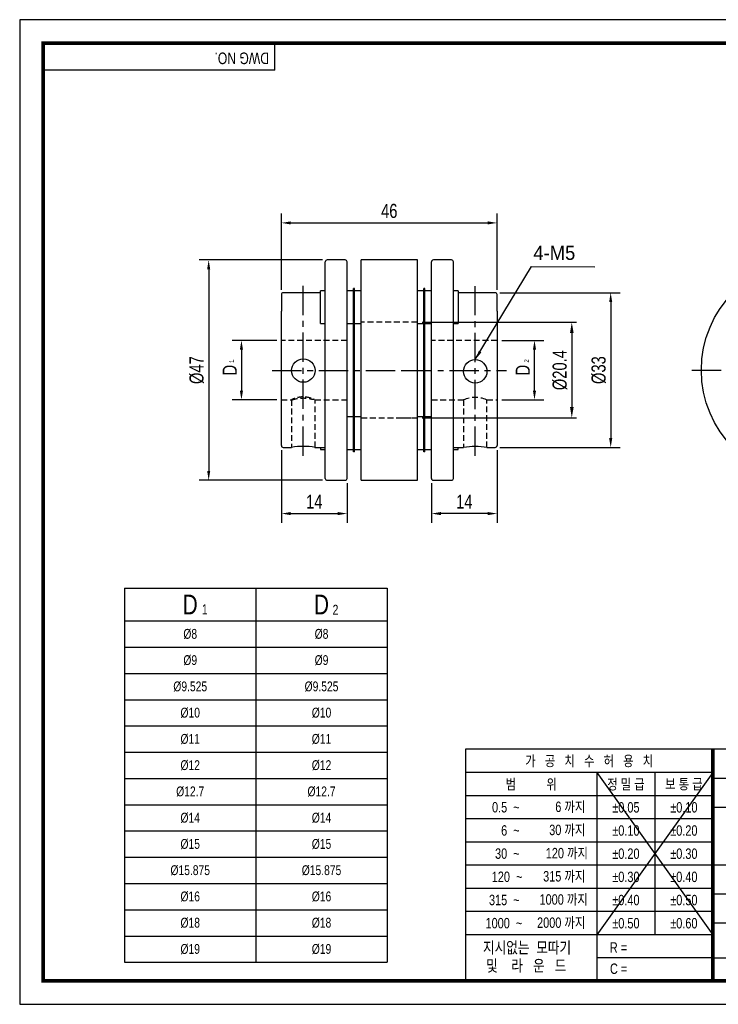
# Model space of a CAD drawing. Header units: millimetres. Extents: x 0 to 297, y 0 to 210.
# Tile 1 of 2: x 0 to 149, y 0 to 210. Entities that reach past the tile are written whole.
import ezdxf
from ezdxf.enums import TextEntityAlignment as Align

# ---------------------------------------------------------------- set-up
doc = ezdxf.new("R2010")
doc.units = ezdxf.units.MM
doc.header["$LTSCALE"] = 5
for name, pattern in [('CENTER', [2, 1.25, -0.25, 0.25, -0.25]), ('CENTER2', [1.125, 0.75, -0.125, 0.125, -0.125]), ('DASHED', [0.75, 0.5, -0.25]), ('HIDDEN', [0.375, 0.25, -0.125]), ('HIDDEN2', [0.1875, 0.125, -0.0625]), ('PHANTOM2', [1.25, 0.625, -0.125, 0.125, -0.125, 0.125, -0.125])]:
    doc.linetypes.add(name, pattern=pattern)
doc.layers.get('0').update_dxf_attribs({"linetype": 'CONTINUOUS'})
doc.layers.get('Defpoints').update_dxf_attribs({"linetype": 'CONTINUOUS'})
for name, color, linetype in [('BM', 2, 'CONTINUOUS'), ('C', 1, 'CENTER2'), ('CT', 1, 'CENTER'), ('D', 7, 'CONTINUOUS'), ('DIM', 7, 'CONTINUOUS'), ('H', 3, 'HIDDEN'), ('HD', 4, 'DASHED'), ('P', 4, 'PHANTOM2')]:
    doc.layers.add(name, color=color, linetype=linetype)
doc.styles.get("Standard").update_dxf_attribs({"font": 'Gulim.ttf', "width": 0.8, "height": 3})
doc.dimstyles.new('LIM', dxfattribs={"dimtxt": 2, "dimasz": 2, "dimexe": 2, "dimexo": 1, "dimgap": 1, "dimtad": 1, "dimdec": 3, "dimzin": 9, "dimdsep": 46, "dimtxsty": 'Standard', "dimcen": 3, "dimclrd": 1, "dimclre": 1, "dimadec": 0, "dimazin": 0, "dimtfac": 1, "dimtdec": 3, "dimtmove": 0, "dimatfit": 3, "dimfxl": 0, "dimtolj": 1, "dimtzin": 0, "dimarcsym": 0})
doc.dimstyles.get("Standard").update_dxf_attribs({"dimtxt": 0.18, "dimasz": 0.18, "dimexe": 0.18, "dimexo": 0.0625, "dimgap": 0.09, "dimtad": 0, "dimtih": 1, "dimtoh": 1, "dimdec": 4, "dimzin": 0, "dimdsep": 46, "dimtxsty": 'Standard', "dimcen": 0.09, "dimadec": 0, "dimazin": 0, "dimtfac": 1, "dimtdec": 4, "dimtofl": 0, "dimtmove": 0, "dimatfit": 3, "dimfxl": 0, "dimtolj": 1, "dimtzin": 0, "dimarcsym": 0})

# ---------------------------------------------------------------- blocks, each defined once
blk = doc.blocks.new('*D36')
at = {"layer": 'Defpoints', "color": 0}
for p in [(101.81, 166.66), (55.81, 151.36), (101.81, 151.36)]:
    blk.add_point(p, dxfattribs=at)
at = {"layer": 'DIM', "color": 1, "lineweight": -2}
for p, q in [((55.81, 152.36), (55.81, 168.66)), ((101.81, 152.36), (101.81, 168.66)), ((57.81, 166.66), (99.81, 166.66))]:
    blk.add_line(p, q, dxfattribs=at)
at = {"layer": 'DIM', "color": 1}
for points in [[(57.81, 166.99), (57.81, 166.33), (55.81, 166.66)], [(99.81, 166.99), (99.81, 166.33), (101.81, 166.66)]]:
    blk.add_solid(points, dxfattribs=at)
at = {"layer": 'DIM', "color": 0, "insert": (78.81, 169.2), "char_height": 3, "attachment_point": 5}
blk.add_mtext('\\A1;46', dxfattribs=at)
blk = doc.blocks.new('*D37')
at = {"layer": 'Defpoints', "color": 0}
for p in [(101.81, 119.16), (87.81, 112.16), (87.81, 104.66)]:
    blk.add_point(p, dxfattribs=at)
at = {"layer": 'DIM', "color": 1, "lineweight": -2}
for p, q in [((101.81, 118.16), (101.81, 102.66)), ((87.81, 111.16), (87.81, 102.66)), ((99.81, 104.66), (89.81, 104.66))]:
    blk.add_line(p, q, dxfattribs=at)
at = {"layer": 'DIM', "color": 1}
for points in [[(89.81, 105), (89.81, 104.33), (87.81, 104.66)], [(99.81, 105), (99.81, 104.33), (101.81, 104.66)]]:
    blk.add_solid(points, dxfattribs=at)
at = {"layer": 'DIM', "color": 0, "insert": (94.81, 107.21), "char_height": 3, "attachment_point": 5}
blk.add_mtext('\\A1;14', dxfattribs=at)
blk = doc.blocks.new('*D38')
at = {"layer": 'Defpoints', "color": 0}
for p in [(65.54, 158.76), (40.3, 111.76), (65.54, 111.76)]:
    blk.add_point(p, dxfattribs=at)
at = {"layer": 'DIM', "color": 1, "lineweight": -2}
for p, q in [((64.54, 158.76), (38.3, 158.76)), ((40.3, 156.76), (40.3, 113.76)), ((64.54, 111.76), (38.3, 111.76))]:
    blk.add_line(p, q, dxfattribs=at)
at = {"layer": 'DIM', "color": 1}
for points in [[(39.97, 156.76), (40.63, 156.76), (40.3, 158.76)], [(39.97, 113.76), (40.63, 113.76), (40.3, 111.76)]]:
    blk.add_solid(points, dxfattribs=at)
at = {"layer": 'DIM', "color": 0, "insert": (37.76, 135.26), "char_height": 3, "attachment_point": 5, "rotation": 90}
blk.add_mtext('\\A1;%%C47', dxfattribs=at)
blk = doc.blocks.new('*D39')
at = {"layer": 'Defpoints', "color": 0}
for p in [(55.81, 119.16), (69.81, 112.16), (69.81, 104.66)]:
    blk.add_point(p, dxfattribs=at)
at = {"layer": 'DIM', "color": 1, "lineweight": -2}
for p, q in [((55.81, 118.16), (55.81, 102.66)), ((69.81, 111.16), (69.81, 102.66)), ((57.81, 104.66), (67.81, 104.66))]:
    blk.add_line(p, q, dxfattribs=at)
at = {"layer": 'DIM', "color": 1}
for points in [[(57.81, 105), (57.81, 104.33), (55.81, 104.66)], [(67.81, 105), (67.81, 104.33), (69.81, 104.66)]]:
    blk.add_solid(points, dxfattribs=at)
at = {"layer": 'DIM', "color": 0, "insert": (62.81, 107.21), "char_height": 3, "attachment_point": 5}
blk.add_mtext('\\A1;14', dxfattribs=at)
blk = doc.blocks.new('*D33')
at = {"layer": 'Defpoints', "color": 0}
for p in [(55.81, 141.61), (47.29, 128.91), (55.81, 128.91)]:
    blk.add_point(p, dxfattribs=at)
at = {"layer": 'DIM', "color": 1, "lineweight": -2}
for p, q in [((54.81, 141.61), (45.29, 141.61)), ((47.29, 139.61), (47.29, 130.91)), ((54.81, 128.91), (45.29, 128.91))]:
    blk.add_line(p, q, dxfattribs=at)
at = {"layer": 'DIM', "color": 1}
for points in [[(46.95, 139.61), (47.62, 139.61), (47.29, 141.61)], [(46.95, 130.91), (47.62, 130.91), (47.29, 128.91)]]:
    blk.add_solid(points, dxfattribs=at)
at = {"layer": 'DIM', "color": 0, "insert": (44.78, 135.26), "char_height": 3, "attachment_point": 5, "rotation": 90}
blk.add_mtext('\\A1;D', dxfattribs=at)
blk = doc.blocks.new('*D34')
at = {"layer": 'Defpoints', "color": 0}
for p in [(101.41, 151.76), (101.41, 118.76), (126.02, 118.76)]:
    blk.add_point(p, dxfattribs=at)
at = {"layer": 'DIM', "color": 1, "lineweight": -2}
for p, q in [((102.41, 151.76), (128.02, 151.76)), ((126.02, 149.76), (126.02, 120.76)), ((102.41, 118.76), (128.02, 118.76))]:
    blk.add_line(p, q, dxfattribs=at)
at = {"layer": 'DIM', "color": 1}
for points in [[(125.69, 149.76), (126.36, 149.76), (126.02, 151.76)], [(125.69, 120.76), (126.36, 120.76), (126.02, 118.76)]]:
    blk.add_solid(points, dxfattribs=at)
at = {"layer": 'DIM', "color": 0, "insert": (123.49, 135.26), "char_height": 3, "attachment_point": 5, "rotation": 90}
blk.add_mtext('\\A1;%%C33', dxfattribs=at)
blk = doc.blocks.new('*D35')
at = {"layer": 'Defpoints', "color": 0}
for p in [(101.81, 141.61), (109.77, 141.61), (101.81, 128.91)]:
    blk.add_point(p, dxfattribs=at)
at = {"layer": 'DIM', "color": 1, "lineweight": -2}
for p, q in [((102.81, 141.61), (111.77, 141.61)), ((109.77, 130.91), (109.77, 139.61)), ((102.81, 128.91), (111.77, 128.91))]:
    blk.add_line(p, q, dxfattribs=at)
at = {"layer": 'DIM', "color": 1}
for points in [[(109.44, 139.61), (110.11, 139.61), (109.77, 141.61)], [(109.44, 130.91), (110.11, 130.91), (109.77, 128.91)]]:
    blk.add_solid(points, dxfattribs=at)
at = {"layer": 'DIM', "color": 0, "insert": (107.27, 135.26), "char_height": 3, "attachment_point": 5, "rotation": 90}
blk.add_mtext('\\A1;D', dxfattribs=at)
blk = doc.blocks.new('*D42')
at = {"layer": 'D', "color": 1, "lineweight": -2}
for p, q in [((85.81, 145.46), (118.73, 145.46)), ((117.73, 143.16), (117.73, 127.36)), ((85.81, 125.06), (118.73, 125.06))]:
    blk.add_line(p, q, dxfattribs=at)
at = {"layer": 'D', "color": 1}
for points in [[(117.35, 143.16), (118.12, 143.16), (117.73, 145.46)], [(117.35, 127.36), (118.12, 127.36), (117.73, 125.06)]]:
    blk.add_solid(points, dxfattribs=at)
at = {"layer": 'Defpoints', "color": 0}
for p in [(84.81, 145.46), (84.81, 125.06), (117.73, 125.06)]:
    blk.add_point(p, dxfattribs=at)
at = {"layer": 'D', "insert": (115.19, 135.26), "char_height": 3, "attachment_point": 5, "rotation": 90}
blk.add_mtext('\\A1;%%C20.4', dxfattribs=at)

msp = doc.modelspace()

# ---------------------------------------------------------------- linework, layer by layer
for p, q in [((54.43705, 199.23234), (54.43705, 205)), ((54.43705, 199.23234), (5, 199.23234)), ((22.36248, 88.76786), (78.36248, 88.76786)), ((22.36248, 88.76786), (22.36248, 8.96786)), ((78.36248, 88.76786), (78.36248, 8.96786)), ((95.07575, 54.43705), (95.07575, 5)), ((147.8086, 54.43705), (95.07575, 54.43705)), ((292, 54.43705), (147.8086, 54.43705)), ((147.8086, 54.43705), (147.8086, 5)), ((147.8086, 49.42948), (95.07575, 49.42948)), ((147.8086, 49.42948), (123.09008, 14.82355)), ((123.09008, 49.42948), (147.8086, 14.82355)), ((123.09008, 49.42948), (123.09008, 5)), ((135.44934, 49.42948), (135.44934, 14.82355)), ((147.8086, 48.25742), (292, 48.25742)), ((147.8086, 44.48577), (95.07575, 44.48577)), ((147.8086, 42.07779), (292, 42.07779)), ((147.8086, 39.54207), (95.07575, 39.54207)), ((147.8086, 34.59837), (95.07575, 34.59837)), ((147.8086, 29.65466), (95.07575, 29.65466)), ((147.8086, 29.71852), (292, 29.71852)), ((147.8086, 24.71096), (95.07575, 24.71096)), ((147.8086, 23.53889), (221.96418, 23.53889)), ((147.8086, 19.76725), (95.07575, 19.76725)), ((147.8086, 17.35926), (292, 17.35926)), ((147.8086, 14.82355), (95.07575, 14.82355)), ((22.36248, 8.96786), (78.36248, 8.96786)), ((147.8086, 9.87984), (123.09008, 9.87984)), ((147.8086, 9.87984), (221.96418, 9.87984))]:
    msp.add_line(p, q)
at = {"color": 4}
for p, q in [((50.36248, 88.76786), (50.36248, 8.96786)), ((22.36248, 81.76786), (78.36248, 81.76786))]:
    msp.add_line(p, q, dxfattribs=at)
at = {"color": 1}
for p, q in [((22.36248, 76.16786), (78.36248, 76.16786)), ((22.36248, 70.56786), (78.36248, 70.56786)), ((22.36248, 64.96786), (78.36248, 64.96786)), ((22.36248, 59.36786), (78.36248, 59.36786)), ((22.36248, 53.76786), (78.36248, 53.76786)), ((22.36248, 48.16786), (78.36248, 48.16786)), ((22.36248, 42.56786), (78.36248, 42.56786)), ((22.36248, 36.96786), (78.36248, 36.96786)), ((22.36248, 31.36786), (78.36248, 31.36786)), ((22.36248, 25.76786), (78.36248, 25.76786)), ((22.36248, 20.16786), (78.36248, 20.16786)), ((22.36248, 14.56786), (78.36248, 14.56786))]:
    msp.add_line(p, q, dxfattribs=at)
msp.add_lwpolyline([(297, 210), (0, 210), (0, 0), (297, 0)], close=True)
msp.add_lwpolyline([(292, 205, 0.8, 0.8, 0), (5, 205, 0.8, 0.8, 0), (5, 5, 0.8, 0.8, 0), (292, 5, 0.8, 0.8, 0)], format="xyseb", close=True)
at = {"const_width": 0.82395}
msp.add_lwpolyline([(147.8086, 5), (147.8086, 54.43705)], dxfattribs=at)
at = {"layer": 'BM', "linetype": 'Continuous'}
for p, q in [((65.14423, 112.16091), (65.14423, 158.36091)), ((69.4109, 158.76091), (65.54423, 158.76091)), ((69.8109, 112.16091), (69.8109, 158.36091)), ((72.8109, 111.76091), (72.8109, 158.76091)), ((84.8109, 158.76091), (72.8109, 158.76091)), ((84.8109, 158.76091), (81.64959, 158.76091)), ((84.8109, 111.76091), (84.8109, 158.76091)), ((87.8109, 112.16091), (87.8109, 158.36091)), ((92.07756, 158.76091), (88.2109, 158.76091)), ((92.47756, 112.16091), (92.47756, 158.36091)), ((55.8109, 151.36091), (55.8109, 147.84739)), ((64.14423, 151.76091), (56.2109, 151.76091)), ((64.14423, 145.19594), (64.14423, 152.19594)), ((65.14423, 152.19594), (64.14423, 152.19594)), ((71.2109, 152.19594), (69.8109, 152.19594)), ((71.2109, 148.69594), (71.2109, 152.69594)), ((71.4109, 152.69594), (71.2109, 152.69594)), ((71.4109, 148.69594), (71.4109, 152.69594)), ((72.8109, 152.19594), (71.4109, 152.19594)), ((86.2109, 152.19594), (84.8109, 152.19594)), ((86.2109, 148.69594), (86.2109, 152.69594)), ((86.4109, 152.69594), (86.2109, 152.69594)), ((86.4109, 148.69594), (86.4109, 152.69594)), ((87.8109, 152.19594), (86.4109, 152.19594)), ((93.47756, 152.19594), (92.47756, 152.19594)), ((93.47756, 152.19594), (93.47756, 145.19594)), ((101.4109, 151.76091), (93.47756, 151.76091)), ((101.8109, 147.84739), (101.8109, 151.36091)), ((55.8109, 145.30036), (55.8109, 147.84739)), ((71.2109, 121.82588), (71.2109, 148.69594)), ((71.4109, 121.82588), (71.4109, 148.69594)), ((86.2109, 121.82588), (86.2109, 148.69594)), ((86.4109, 121.82588), (86.4109, 148.69594)), ((101.8109, 147.84739), (101.8109, 145.30036)), ((55.8109, 119.16091), (55.8109, 145.30036)), ((64.14423, 145.19594), (65.14423, 145.19594)), ((69.8109, 145.19594), (71.2109, 145.19594)), ((71.4109, 145.19594), (72.8109, 145.19594)), ((84.8109, 145.19594), (86.2109, 145.19594)), ((86.4109, 145.19594), (87.8109, 145.19594)), ((92.47756, 145.19594), (93.47756, 145.19594)), ((101.8109, 145.30036), (101.8109, 119.16091)), ((71.2109, 125.32588), (69.8109, 125.32588)), ((72.8109, 125.32588), (71.4109, 125.32588)), ((86.2109, 125.32588), (84.8109, 125.32588)), ((87.8109, 125.32588), (86.4109, 125.32588)), ((71.2109, 117.82588), (71.2109, 121.82588)), ((71.4109, 117.82588), (71.4109, 121.82588)), ((86.2109, 117.82588), (86.2109, 121.82588)), ((86.4109, 117.82588), (86.4109, 121.82588)), ((56.2109, 118.76091), (57.99245, 118.76091)), ((62.95454, 118.76091), (65.14423, 118.76091)), ((64.14423, 118.76091), (64.14423, 118.32588)), ((64.14423, 118.32588), (65.14423, 118.32588)), ((69.8109, 118.32588), (71.2109, 118.32588)), ((71.4109, 117.82588), (71.2109, 117.82588)), ((71.4109, 118.32588), (72.8109, 118.32588)), ((84.8109, 118.32588), (86.2109, 118.32588)), ((86.4109, 117.82588), (86.2109, 117.82588)), ((86.4109, 118.32588), (87.8109, 118.32588)), ((92.47756, 118.76091), (94.65332, 118.76091)), ((92.47756, 118.32588), (93.47756, 118.32588)), ((93.47756, 118.32588), (93.47756, 118.76091)), ((99.63869, 118.76091), (101.4109, 118.76091)), ((65.54423, 111.76091), (69.4109, 111.76091)), ((72.8109, 111.76091), (84.8109, 111.76091)), ((81.64959, 111.76091), (84.8109, 111.76091)), ((88.2109, 111.76091), (92.07756, 111.76091))]:
    msp.add_line(p, q, dxfattribs=at)
at = {"layer": 'BM', "linetype": 'HIDDEN2'}
msp.add_line((71.2109, 145.19594), (71.4109, 145.19594), dxfattribs=at)
at = {"layer": 'BM', "linetype": 'Continuous'}
for centre, radius in [((168.85614, 135.26091), 23.5), ((60.47756, 135.16217), 2.5), ((97.14423, 134.9943), 2.5)]:
    msp.add_circle(centre, radius, dxfattribs=at)
for centre, radius, start, end in [((65.54423, 158.36091), 0.4, 90, 180), ((69.4109, 158.36091), 0.4, 0, 90), ((88.2109, 158.36091), 0.4, 90, 180), ((92.07756, 158.36091), 0.4, 0, 90), ((56.2109, 151.36091), 0.4, 90, 180), ((101.4109, 151.36091), 0.4, 0, 90), ((56.2109, 119.16091), 0.4, 180, 270), ((60.47755, 105.70341), 13.29661, 79.1629344, 100.8369817), ((97.14416, 102.39748), 16.5536, 81.3134527, 98.6860559), ((101.4109, 119.16091), 0.4, 270, 0), ((65.54423, 112.16091), 0.4, 180, 270), ((69.4109, 112.16091), 0.4, 270, 0), ((88.2109, 112.16091), 0.4, 180, 270), ((92.07756, 112.16091), 0.4, 270, 0)]:
    msp.add_arc(centre, radius, start, end, dxfattribs=at)
at = {"layer": 'C'}
msp.add_line((147.8086, 49.42948), (147.8086, 49.39613), dxfattribs=at)
at = {"layer": 'CT'}
for p, q in [((60.47755, 117.00003), (60.47755, 153.76091)), ((97.14422, 116.95108), (97.14422, 153.76091)), ((53.8109, 135.16217), (84.8109, 135.16217)), ((81.64959, 135.16217), (103.8109, 135.16217)), ((143.35614, 135.26091), (194.35614, 135.26091))]:
    msp.add_line(p, q, dxfattribs=at)
at = {"layer": 'H'}
msp.add_line((147.8086, 49.31275), (147.8086, 49.27106), dxfattribs=at)
at = {"layer": 'HD', "linetype": 'HIDDEN'}
for p, q in [((84.8109, 145.46091), (72.8109, 145.46091)), ((84.8109, 145.46091), (81.64959, 145.46091)), ((69.8109, 141.61091), (55.8109, 141.61091)), ((101.8109, 141.61091), (87.8109, 141.61091)), ((55.8109, 128.91091), (57.99697, 128.91091)), ((57.97756, 128.92011), (57.97756, 118.76091)), ((62.96316, 128.91091), (69.8109, 128.91091)), ((62.97756, 118.76091), (62.97756, 128.91942)), ((87.8109, 128.91091), (94.64906, 128.91091)), ((94.64423, 128.91467), (94.64423, 118.76091)), ((99.63524, 128.91091), (101.8109, 128.91091)), ((99.64423, 118.76091), (99.64423, 128.91516)), ((72.8109, 125.06091), (84.8109, 125.06091)), ((81.64959, 125.06091), (84.8109, 125.06091))]:
    msp.add_line(p, q, dxfattribs=at)
at = {"layer": 'HD', "linetype": 'HIDDEN2'}
for p, q in [((71.4109, 141.61091), (71.2109, 141.61091)), ((86.4109, 141.61091), (86.2109, 141.61091)), ((71.2109, 128.91091), (71.4109, 128.91091)), ((86.2109, 128.91091), (86.4109, 128.91091))]:
    msp.add_line(p, q, dxfattribs=at)
at = {"layer": 'HD', "linetype": 'HIDDEN'}
for start, end in [(113.2126089, 113.2135354), (67.8182539, 113.2126089)]:
    msp.add_arc((97.14424, 123.08243), 6.34251, start, end, dxfattribs=at)
for points, knots in [([(60.47756, 129.54528), (59.80923, 129.54528), (59.16817, 129.40026), (58.25973, 129.09377), (57.98251, 128.94695), (57.97693, 128.91303), (57.98203, 128.91124), (57.99266, 128.91167)], [0, 0, 0, 0, 0.125, 0.125, 0.25, 0.25, 0.268077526, 0.268077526, 0.268077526, 0.268077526]), ([(58.0293, 128.9169), (58.12843, 128.93635), (58.36584, 129.00705), (59.16483, 129.20183), (59.81656, 129.31633), (61.13255, 129.31693), (61.78395, 129.20329), (62.71231, 128.97715), (62.51418, 129.1396), (62.97411, 128.9461), (62.69901, 129.09241), (61.78636, 129.4006), (61.1459, 129.54528), (60.47756, 129.54528)], [0.282739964, 0.282739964, 0.282739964, 0.282739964, 0.375, 0.375, 0.5, 0.5, 0.625, 0.625, 0.75, 0.75, 0.875, 0.875, 1, 1, 1, 1])]:
    msp.add_open_spline(points, degree=3, knots=knots, dxfattribs=at)
at = {"layer": 'P'}
msp.add_line((147.8086, 49.22104), (147.8086, 49.16267), dxfattribs=at)

# ---------------------------------------------------------------- texts
at = {"color": 0}
for s, insert, char_height, width, attachment_point in [('D', (36.36248, 85.26786), 4.2, 28, 5), ('D', (64.36248, 85.26786), 4.2, 28, 5), ('1', (38.8583, 85.29274), 2.1, 6.3, 1), ('2', (66.72868, 85.21228), 2.1, 3.36, 1), ('%%c8', (36.36248, 78.96786), 2.1, 28, 5), ('%%c8', (64.36248, 78.96786), 2.1, 28, 5), ('%%c9', (36.36248, 73.36786), 2.1, 28, 5), ('%%c9', (64.36248, 73.36786), 2.1, 28, 5), ('%%c9.525', (36.36248, 67.76786), 2.1, 28, 5), ('%%c9.525', (64.36248, 67.76786), 2.1, 28, 5), ('%%c10', (36.36248, 62.16786), 2.1, 28, 5), ('%%c10', (64.36248, 62.16786), 2.1, 28, 5), ('%%c11', (36.36248, 56.56786), 2.1, 28, 5), ('%%c11', (64.36248, 56.56786), 2.1, 28, 5), ('%%c12', (36.36248, 50.96786), 2.1, 28, 5), ('%%c12', (64.36248, 50.96786), 2.1, 28, 5), ('%%c12.7', (36.36248, 45.36786), 2.1, 28, 5), ('%%c12.7', (64.36248, 45.36786), 2.1, 28, 5), ('%%c14', (36.36248, 39.76786), 2.1, 28, 5), ('%%c14', (64.36248, 39.76786), 2.1, 28, 5), ('%%c15', (36.36248, 34.16786), 2.1, 28, 5), ('%%c15', (64.36248, 34.16786), 2.1, 28, 5), ('%%c15.875', (36.36248, 28.56786), 2.1, 28, 5), ('%%c15.875', (64.36248, 28.56786), 2.1, 28, 5), ('%%c16', (36.36248, 22.96786), 2.1, 28, 5), ('%%c16', (64.36248, 22.96786), 2.1, 28, 5), ('%%c18', (36.36248, 17.36786), 2.1, 28, 5), ('%%c18', (64.36248, 17.36786), 2.1, 28, 5), ('%%c19', (36.36248, 11.76786), 2.1, 28, 5), ('%%c19', (64.36248, 11.76786), 2.1, 28, 5)]:
    msp.add_mtext(s, dxfattribs=dict(at, insert=insert, char_height=char_height, width=width, attachment_point=attachment_point))
at = {"layer": 'D', "width": 0.8}
msp.add_text('DWG NO.', height=2.471852, rotation=180, dxfattribs=at).set_placement((53.16809, 203.00065))
for s, height, p in [('가   공   치   수   허   용   치', 2.2246672, (121.44218, 51.93326)), ('범          위', 2.2246672, (109.08292, 46.95763)), ('정 밀 급', 2.224667, (129.26971, 46.95763)), ('보 통 급', 2.224667, (141.62897, 46.95763)), ('%%p0.05', 2.224667, (129.26971, 42.01392)), ('%%p0.10', 2.224667, (141.62897, 42.01392)), ('%%p0.10', 2.224667, (129.26971, 37.07022)), ('%%p0.20', 2.224667, (141.62897, 37.07022)), ('%%p0.20', 2.224667, (129.26971, 32.12651)), ('%%p0.30', 2.224667, (141.62897, 32.12651)), ('%%p0.30', 2.224667, (129.26971, 27.18281)), ('%%p0.40', 2.224667, (141.62897, 27.18281)), ('%%p0.40', 2.224667, (129.26971, 22.2391)), ('%%p0.50', 2.224667, (141.62897, 22.2391)), ('%%p0.50', 2.224667, (129.26971, 17.2954)), ('%%p0.60', 2.224667, (141.62897, 17.2954))]:
    msp.add_text(s, height=height, dxfattribs=at).set_placement(p, align=Align.MIDDLE)
at = {"layer": 'D', "linetype": 'ByBlock', "width": 0.8}
for s, height, p in [('지시없는  모따기', 2.471852, (98.78304, 10.86753)), ('및    라   운   드', 2.4718525, (99.46232, 6.99683))]:
    msp.add_text(s, height=height, dxfattribs=at).set_placement(p)
at = {"layer": 'D', "width": 0.8}
for s, p in [('R = ', (125.83895, 10.9999)), ('C = ', (125.87797, 6.47764))]:
    msp.add_text(s, height=2.224667, dxfattribs=at).set_placement(p)
at = {"layer": 'D', "char_height": 2.224667, "attachment_point": 6}
for s, insert, width in [('0.5  ~', (106.61106, 42.01392), 8.2310624), ('6 까지', (120.61823, 42.01392), 9.8035318), ('6  ~', (106.61106, 37.07022), 8.2310216), ('30 까지', (120.61823, 37.07022), 9.8034906), ('120 까지', (121.17583, 32.12651), 12.6524242), ('30  ~', (106.61106, 32.12651), 8.2310216), ('120  ~', (107.1976, 27.18281), 8.9379913), ('315 까지', (120.61823, 27.18281), 12.0977814), ('315  ~', (106.61106, 22.2391), 9.885083), ('1000 까지', (121.14261, 22.2391), 13.3822846), ('2000 까지', (120.61823, 17.2954), 12.974319), ('1000  ~', (107.17041, 17.2954), 14.528725)]:
    msp.add_mtext(s, dxfattribs=dict(at, insert=insert, width=width))
at = {"layer": 'DIM'}
msp.add_text('4-M5', height=3, dxfattribs=at).set_placement((109.53645, 158.77807))
at = {"layer": 'DIM', "char_height": 1, "attachment_point": 1, "rotation": 90}
for s, insert, width in [('1', (44.69783, 136.80565), 11.3), ('2', (107.60168, 136.87173), 16.6)]:
    msp.add_mtext(s, dxfattribs=dict(at, insert=insert, width=width))

# ---------------------------------------------------------------- dimensions: what is measured, and where the dimension line sits
at = {"layer": 'D'}
dim = msp.add_linear_dim(base=(117.73337, 125.06091), p1=(84.8109, 145.46091), p2=(84.8109, 125.06091), angle=90, text='%%C20.4', dimstyle='Standard', override={"dimtxt": 2, "dimasz": 2.3, "dimexe": 1, "dimexo": 1, "dimgap": 1, "dimtad": 1, "dimtih": 0, "dimtoh": 0, "dimzin": 8, "dimcen": 1, "dimclrd": 1, "dimclre": 1, "dimclrt": 256, "dimadec": 4, "dimazin": 2, "dimtfac": 0.5, "dimtix": 1, "dimtofl": 1, "dimtmove": 2, "dimtzin": 8}, dxfattribs=at)
dim.commit()
dim.dimension.update_dxf_attribs({"geometry": '*D42', "text_midpoint": (115.19343, 135.26091)})
at = {"layer": 'DIM'}
for base, p1, p2, picture, middle in [((101.8109, 166.66161), (55.8109, 151.36091), (101.8109, 151.36091), '*D36', (78.8109, 169.20156)), ((69.8109, 104.6649), (55.8109, 119.16091), (69.8109, 112.16091), '*D39', (62.8109, 107.20685)), ((87.8109, 104.6649), (101.8109, 119.16091), (87.8109, 112.16091), '*D37', (94.8109, 107.20685))]:
    dim = msp.add_linear_dim(base=base, p1=p1, p2=p2, dimstyle='LIM', dxfattribs=at)
    dim.commit()
    dim.dimension.update_dxf_attribs({"geometry": picture, "text_midpoint": middle})
for base, p1, p2, text, picture, middle in [((40.29959, 111.76091), (65.54423, 158.76091), (65.54423, 111.76091), '%%C<>', '*D38', (37.75764, 135.26091)), ((126.02416, 118.76091), (101.4109, 151.76091), (101.4109, 118.76091), '%%C<>', '*D34', (123.48621, 135.26091)), ((47.28535, 128.91091), (55.8109, 141.61091), (55.8109, 128.91091), 'D', '*D33', (44.78336, 135.26091)), ((109.77273, 141.61091), (101.8109, 128.91091), (101.8109, 141.61091), 'D', '*D35', (107.27073, 135.26091))]:
    dim = msp.add_linear_dim(base=base, p1=p1, p2=p2, angle=90, text=text, dimstyle='LIM', dxfattribs=at)
    dim.commit()
    dim.dimension.update_dxf_attribs({"geometry": picture, "text_midpoint": middle})

# ---------------------------------------------------------------- leaders
msp.add_leader([(97.14422, 137.4943), (109.11308, 157.33383), (122.6681, 157.31307)], dimstyle='LIM', override={"dimgap": 1, "dimtad": 0}, dxfattribs=at)

doc.saveas('drawing.dxf')
